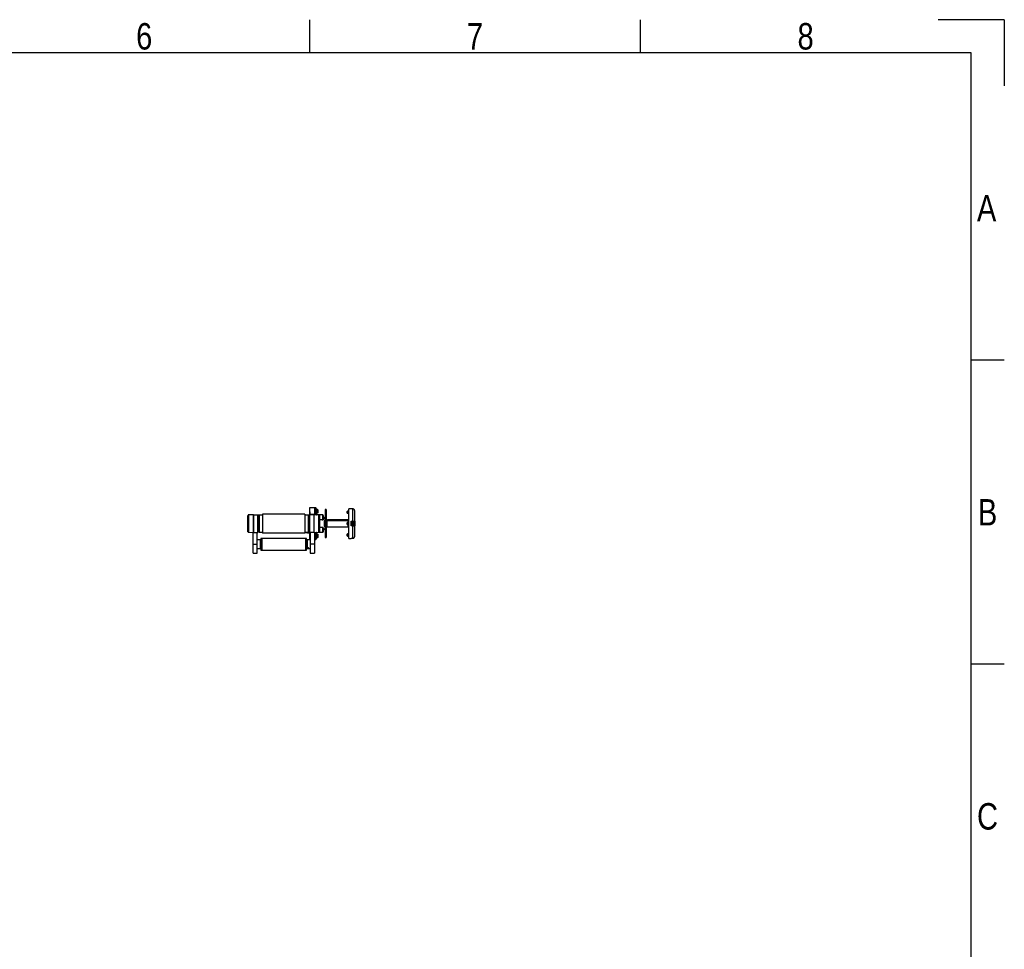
# Model space of a CAD drawing. Header units: millimetres. Extents: x 0 to 420, y 0 to 297.
# Tile 16 of 16: x 266 to 420, y 151 to 297. Entities that reach past the tile are written whole.
import ezdxf

# ---------------------------------------------------------------- set-up
doc = ezdxf.new("R2010")
doc.units = ezdxf.units.MM
doc.layers.add('CARTIGLIO', color=140, linetype='Continuous')
doc.styles.add('SLDTEXTSTYLE2', font='TXT', dxfattribs={"width": 0.821468})

msp = doc.modelspace()

# ---------------------------------------------------------------- linework, layer by layer
at = {"color": 7, "linetype": 'Continuous', "lineweight": 25}
for p, q in [((312.13329, 220.57811), (311.31045, 220.57811)), ((311.31045, 220.57811), (311.31045, 219.94951)), ((312.13329, 220.57811), (312.13329, 219.56826)), ((312.27214, 220.57569), (312.13356, 220.57811)), ((312.13356, 219.4747), (312.13356, 220.57811)), ((312.27214, 219.47349), (312.27214, 220.57569)), ((312.35299, 220.49342), (312.35299, 219.47763)), ((312.55815, 220.30909), (312.35299, 220.30909)), ((312.57241, 220.27626), (312.55815, 220.30909)), ((313.88896, 220.30383), (313.72439, 220.30383)), ((313.72439, 220.30383), (313.72439, 219.72735)), ((313.88896, 220.30383), (313.88896, 219.72735)), ((317.45461, 220.41354), (317.42719, 220.41354)), ((317.42719, 215.80562), (317.42719, 220.41354)), ((317.78423, 220.43785), (317.45461, 220.44073)), ((317.45461, 215.77843), (317.45461, 220.44073)), ((317.78423, 220.42021), (317.78423, 220.43785)), ((317.86508, 220.40749), (317.86524, 220.40819)), ((318.06094, 220.40548), (317.86535, 220.40776)), ((318.06066, 218.48346), (318.06066, 220.40519)), ((301.771, 219.47315), (301.7523, 219.47041)), ((302.50603, 219.48074), (301.77138, 219.47433)), ((301.77138, 219.47433), (301.77138, 219.47433)), ((302.50603, 219.48074), (302.50603, 216.73841)), ((302.53345, 219.45356), (302.50603, 219.45403)), ((302.53345, 216.73817), (302.53345, 219.48098)), ((302.53345, 219.48098), (303.19173, 219.48098)), ((303.19173, 216.73817), (303.19173, 219.48098)), ((303.30144, 218.85014), (303.19173, 218.85014)), ((303.24658, 219.3987), (303.24658, 219.48098)), ((303.24658, 219.48098), (303.52087, 219.48098)), ((303.33859, 219.3987), (303.24658, 219.3987)), ((303.24658, 219.34384), (303.30492, 219.34384)), ((303.24658, 219.26156), (303.30144, 219.26156)), ((303.30144, 218.10958), (303.30144, 219.31642)), ((303.95972, 219.46139), (303.41115, 219.45356)), ((303.41115, 219.45356), (303.41115, 216.7656)), ((303.52087, 219.48098), (303.95972, 219.48098)), ((303.52087, 219.48098), (303.52087, 219.45512)), ((310.54246, 219.5907), (303.95972, 219.5907)), ((303.95972, 219.5907), (303.95972, 216.62846)), ((310.54246, 219.5907), (310.54246, 216.62846)), ((310.54246, 219.48098), (310.98131, 219.48098)), ((311.09102, 219.45356), (310.54246, 219.46139)), ((310.98131, 219.48098), (311.25559, 219.48098)), ((310.98131, 219.45512), (310.98131, 219.48098)), ((311.09102, 219.45356), (311.09102, 216.7656)), ((311.25559, 219.3987), (311.16359, 219.3987)), ((311.25559, 219.34384), (311.19725, 219.34384)), ((311.20074, 219.31642), (311.20074, 218.10958)), ((311.25559, 219.26156), (311.20074, 219.26156)), ((311.20074, 219.25983), (311.23818, 219.26081)), ((311.20074, 219.23241), (311.23842, 219.23339)), ((311.23842, 219.17916), (311.20074, 219.17817)), ((311.31045, 218.85014), (311.20074, 218.85014)), ((311.23842, 218.85014), (311.23842, 219.17916)), ((311.25559, 219.48098), (311.25559, 219.3987)), ((311.26656, 219.20598), (311.26656, 218.85014)), ((311.28851, 219.20598), (311.26656, 219.20598)), ((311.26957, 219.34313), (311.28254, 219.34336)), ((311.28254, 219.24013), (311.28254, 219.25448)), ((311.28851, 219.20598), (311.28851, 218.94284)), ((311.28851, 218.88909), (311.28851, 218.85014)), ((311.39273, 219.94951), (311.31045, 219.94951)), ((311.31045, 219.94951), (311.31045, 219.48098)), ((311.96872, 219.48098), (311.31045, 219.48098)), ((311.31045, 219.48098), (311.31045, 216.73817)), ((311.39273, 219.56826), (311.39273, 219.94951)), ((311.39273, 219.56826), (312.13329, 219.56826)), ((311.39273, 219.48098), (311.39273, 219.56826)), ((311.96872, 219.48098), (311.96872, 216.73817)), ((311.99615, 219.45403), (311.96872, 219.45356)), ((312.7308, 219.47433), (311.99615, 219.48074)), ((311.99615, 216.73841), (311.99615, 219.48074)), ((312.13356, 220.19411), (312.13329, 220.19411)), ((312.13329, 219.86498), (312.13356, 219.86498)), ((312.13329, 219.56826), (312.13329, 219.4747)), ((312.55815, 220.24342), (312.35299, 220.24342)), ((312.55815, 219.96387), (312.35299, 219.96387)), ((312.55815, 219.75), (312.35299, 219.75)), ((312.55815, 220.24342), (312.57241, 220.27626)), ((312.57241, 219.85694), (312.55815, 219.96387)), ((312.55815, 219.75), (312.57241, 219.85694)), ((312.57241, 219.78283), (312.55815, 219.75)), ((312.57241, 220.27626), (312.57241, 220.10365)), ((312.57241, 220.10365), (312.57241, 219.85694)), ((312.57241, 219.85694), (312.57241, 219.77652)), ((313.36926, 219.45941), (312.75484, 219.47014)), ((313.69272, 219.09331), (313.31794, 218.71439)), ((313.36926, 218.76628), (313.36926, 219.45941)), ((313.76227, 219.09331), (313.38749, 218.71439)), ((313.45011, 219.37714), (313.45011, 218.84802)), ((313.69272, 219.09331), (313.76227, 219.09331)), ((313.72439, 219.72735), (313.88896, 219.72735)), ((313.72439, 219.72735), (313.72439, 219.12534)), ((313.72439, 219.12534), (313.88896, 219.12534)), ((313.76227, 219.09331), (313.76227, 218.57586)), ((313.88896, 219.72735), (313.88896, 219.12534)), ((313.88896, 219.12534), (313.88896, 218.57586)), ((317.21325, 220.05697), (317.18033, 220.02406)), ((317.18033, 219.76075), (317.18033, 220.02406)), ((317.18033, 219.76075), (317.21325, 219.72784)), ((317.42719, 220.05697), (317.21325, 220.05697)), ((317.21325, 220.05697), (317.21325, 219.72784)), ((317.21325, 219.72784), (317.42719, 219.72784)), ((318.35974, 218.47891), (318.35974, 220.09976)), ((301.6633, 218.10958), (301.65575, 218.10958)), ((303.19173, 217.36902), (303.30144, 217.36902)), ((303.30144, 216.90274), (303.30144, 218.10958)), ((311.20074, 218.10958), (311.20074, 216.90274)), ((311.20074, 217.36902), (311.31045, 217.36902)), ((311.23842, 217.04), (311.23842, 217.36902)), ((311.26656, 217.36902), (311.26656, 217.01318)), ((311.28851, 217.36902), (311.28851, 217.33007)), ((311.28851, 217.27632), (311.28851, 217.01318)), ((312.83888, 218.10958), (312.84642, 218.10958)), ((313.32031, 218.68557), (312.84642, 218.68557)), ((312.84642, 217.53359), (313.32031, 217.53359)), ((313.31794, 218.71439), (313.38749, 218.71439)), ((313.38749, 217.50476), (313.31794, 217.50476)), ((313.31794, 217.50476), (313.69272, 217.12584)), ((313.36926, 216.75974), (313.36926, 217.45288)), ((313.38749, 217.50476), (313.76227, 217.12584)), ((313.45011, 217.37113), (313.45011, 216.84201)), ((313.58011, 218.46614), (313.58011, 217.75301)), ((313.76227, 218.57586), (313.67955, 218.57586)), ((313.67955, 217.6433), (313.76227, 217.6433)), ((313.72439, 218.57586), (313.72439, 218.521)), ((313.72439, 218.521), (313.88896, 218.521)), ((313.72439, 218.46614), (313.72439, 218.521)), ((313.88896, 218.46614), (313.72439, 218.46614)), ((313.72439, 218.46614), (313.72439, 217.75301)), ((313.72439, 217.75301), (313.88896, 217.75301)), ((313.72439, 217.69816), (313.72439, 217.75301)), ((313.88896, 217.69816), (313.72439, 217.69816)), ((313.72439, 217.69816), (313.72439, 217.6433)), ((313.88896, 218.57586), (313.76227, 218.57586)), ((313.76227, 217.6433), (313.76227, 217.12584)), ((313.76227, 217.6433), (313.88896, 217.6433)), ((313.98195, 218.60328), (313.88896, 218.60328)), ((313.88896, 218.521), (313.88896, 218.57586)), ((313.88896, 218.521), (313.88896, 218.46614)), ((313.88896, 218.46614), (313.88896, 217.75301)), ((313.88896, 217.75301), (313.88896, 217.69816)), ((313.88896, 217.6433), (313.88896, 217.69816)), ((313.88896, 217.6433), (313.88896, 217.09382)), ((313.88896, 217.61587), (313.98195, 217.61587)), ((313.98195, 217.61587), (313.98195, 218.60328)), ((314.05326, 218.57586), (313.98195, 218.57586)), ((313.98195, 217.6433), (314.05326, 217.6433)), ((314.10812, 218.60328), (314.05326, 218.60328)), ((314.05326, 217.61587), (314.05326, 218.60328)), ((314.05326, 217.61587), (317.34463, 217.61587)), ((314.10812, 218.74043), (314.10812, 218.60328)), ((314.10812, 218.74043), (314.27268, 218.74043)), ((314.27268, 218.74043), (317.23492, 218.74043)), ((314.27268, 218.74043), (314.27268, 218.57505)), ((314.27268, 218.57505), (317.23492, 218.57505)), ((317.21325, 218.27415), (317.18033, 218.24123)), ((317.18033, 217.97792), (317.18033, 218.24123)), ((317.18033, 217.97792), (317.21325, 217.94501)), ((317.42719, 218.27415), (317.21325, 218.27415)), ((317.21325, 218.27415), (317.21325, 217.94501)), ((317.21325, 217.94501), (317.42719, 217.94501)), ((317.23492, 218.74043), (317.39949, 218.74043)), ((317.23492, 218.74043), (317.23492, 218.57505)), ((317.34463, 218.27415), (317.34463, 218.5878)), ((317.34463, 217.61587), (317.34463, 217.94501)), ((317.34463, 217.61587), (317.42719, 217.61876)), ((317.39949, 218.60137), (317.39949, 218.74043)), ((317.42719, 218.6004), (317.39949, 218.60137)), ((317.78423, 217.82346), (317.78423, 218.39569)), ((317.83861, 218.38895), (317.83861, 217.83021)), ((318.13483, 218.38387), (317.83861, 218.38387)), ((317.83861, 217.83529), (318.13483, 217.83529)), ((318.06114, 218.41979), (317.86556, 218.41638)), ((317.86556, 218.41638), (317.86556, 218.38387)), ((317.86556, 217.83529), (317.86556, 217.80278)), ((317.86556, 217.80278), (318.06114, 217.79937)), ((318.06066, 215.81396), (318.06066, 217.7357)), ((318.13483, 217.83529), (318.13483, 218.38387)), ((318.16774, 218.35095), (318.16774, 217.86821)), ((318.30584, 217.7951), (318.30584, 218.42406)), ((318.35974, 218.47891), (318.35974, 217.74025)), ((318.35974, 216.11939), (318.35974, 217.74025)), ((301.77138, 216.74482), (302.50603, 216.73841)), ((302.45117, 214.87306), (302.45117, 216.73889)), ((302.50603, 216.76512), (302.53345, 216.7656)), ((302.53345, 216.73817), (303.19173, 216.73817)), ((303.10944, 214.87306), (303.10944, 216.73817)), ((303.30144, 216.9576), (303.24658, 216.9576)), ((303.30492, 216.87531), (303.24658, 216.87531)), ((303.41115, 216.7656), (303.95972, 216.75776)), ((303.82257, 215.77819), (303.65801, 215.77819)), ((303.65801, 215.77819), (303.65801, 213.96793)), ((310.6796, 215.79739), (303.82257, 215.79739)), ((303.82257, 215.79739), (303.82257, 213.94873)), ((310.54246, 216.62846), (303.95972, 216.62846)), ((310.54246, 216.75776), (311.09102, 216.7656)), ((310.54246, 216.74697), (310.9534, 216.75414)), ((310.9534, 216.73237), (310.54246, 216.7252)), ((310.54246, 216.69424), (310.9534, 216.68707)), ((311.28254, 216.63966), (310.54246, 216.65258)), ((310.6796, 215.79739), (310.6796, 213.94873)), ((310.84417, 215.77819), (310.6796, 215.77819)), ((310.84417, 214.52635), (310.84417, 215.77819)), ((310.9534, 216.68707), (310.9534, 216.73237)), ((310.98131, 216.72672), (310.98131, 216.71407)), ((310.98131, 216.71407), (310.98131, 216.67628)), ((311.28398, 216.75023), (311.00778, 216.69259)), ((311.00778, 216.69259), (311.00778, 216.68309)), ((311.19697, 216.87423), (311.20216, 216.87531)), ((311.19725, 216.87531), (311.25559, 216.87531)), ((311.20074, 217.04099), (311.23842, 217.04)), ((311.23842, 216.98576), (311.20074, 216.98675)), ((311.23818, 216.95834), (311.20074, 216.95932)), ((311.20074, 216.9576), (311.25559, 216.9576)), ((311.26656, 217.01318), (311.28851, 217.01318)), ((311.28254, 216.96467), (311.28254, 216.97903)), ((311.28254, 216.64111), (311.28398, 216.64112)), ((311.28398, 216.64112), (311.28398, 216.75023)), ((311.96872, 216.73817), (311.31045, 216.73817)), ((311.31045, 216.73817), (311.31045, 216.26964)), ((311.31045, 216.26964), (311.31045, 215.64105)), ((311.31045, 216.26964), (311.39273, 216.26964)), ((311.39273, 216.73817), (311.39273, 214.87306)), ((311.96872, 216.7656), (311.99615, 216.76512)), ((311.99615, 216.73841), (312.73079, 216.74482)), ((312.05101, 216.73889), (312.05101, 214.87306)), ((312.13329, 216.6509), (312.05101, 216.6509)), ((312.13329, 216.74446), (312.13329, 216.6509)), ((312.13329, 216.6509), (312.13329, 215.64105)), ((312.13356, 216.35418), (312.13329, 216.35418)), ((312.13329, 216.02504), (312.13356, 216.02504)), ((312.13356, 215.64105), (312.13356, 216.74446)), ((312.27214, 215.64347), (312.27214, 216.74567)), ((312.35299, 216.74153), (312.35299, 215.72574)), ((312.55815, 216.48095), (312.35299, 216.48095)), ((312.55815, 216.31423), (312.35299, 216.31423)), ((312.55815, 216.0229), (312.35299, 216.0229)), ((312.55815, 215.89827), (312.35299, 215.89827)), ((312.35304, 216.66407), (312.38041, 216.66455)), ((312.38041, 216.68049), (312.35528, 216.68046)), ((312.38041, 216.68049), (312.38041, 216.72959)), ((312.38041, 216.66455), (312.38041, 216.68049)), ((312.38041, 216.48095), (312.38041, 216.66455)), ((312.57241, 216.39759), (312.55815, 216.48095)), ((312.55815, 216.48095), (312.56076, 216.46955)), ((312.55815, 216.31423), (312.57241, 216.39759)), ((312.57241, 215.96058), (312.55815, 216.0229)), ((312.55815, 215.89827), (312.57241, 215.96058)), ((312.57241, 216.44279), (312.56245, 216.47016)), ((312.56245, 215.90906), (312.57241, 215.93643)), ((312.57241, 216.44279), (312.57241, 216.39759)), ((312.57241, 216.39759), (312.57241, 216.16857)), ((312.57241, 216.16857), (312.57241, 215.96058)), ((312.57241, 215.96058), (312.57241, 215.93643)), ((312.75112, 216.74895), (313.36926, 216.75974)), ((313.69272, 217.12584), (313.76227, 217.12584)), ((313.72439, 217.09382), (313.88896, 217.09382)), ((313.72439, 217.09382), (313.72439, 216.49181)), ((313.72439, 216.49181), (313.88896, 216.49181)), ((313.72439, 216.49181), (313.72439, 215.91533)), ((313.72439, 215.91533), (313.88896, 215.91533)), ((313.88896, 217.09382), (313.88896, 216.49181)), ((313.88896, 216.49181), (313.88896, 215.91533)), ((317.21325, 216.49132), (317.18033, 216.45841)), ((317.18033, 216.1951), (317.18033, 216.45841)), ((317.18033, 216.1951), (317.21325, 216.16218)), ((317.42719, 216.49132), (317.21325, 216.49132)), ((317.21325, 216.49132), (317.21325, 216.16218)), ((317.21325, 216.16218), (317.42719, 216.16218)), ((317.42719, 215.80562), (317.45461, 215.80562)), ((317.45461, 215.77843), (317.78423, 215.78131)), ((317.78423, 215.78131), (317.78423, 215.79895)), ((317.86525, 215.81098), (317.86508, 215.81167)), ((317.86535, 215.8114), (318.06072, 215.81367)), ((318.06083, 215.81367), (318.06094, 215.81367)), ((302.45117, 214.87306), (303.10944, 214.87306)), ((302.45117, 213.50166), (302.45117, 214.87306)), ((303.60315, 215.55876), (303.10944, 215.55876)), ((303.10944, 213.50166), (303.10944, 214.87306)), ((303.10944, 214.18736), (303.60315, 214.18736)), ((303.65801, 215.50391), (303.60315, 215.55876)), ((303.60315, 214.59115), (303.60315, 215.55876)), ((303.60315, 214.18736), (303.60315, 214.59115)), ((303.60315, 214.18736), (303.65801, 214.24221)), ((310.89903, 215.55876), (310.84417, 215.50391)), ((310.84417, 213.96793), (310.84417, 214.52635)), ((310.84417, 214.24221), (310.89903, 214.18736)), ((311.39273, 215.55876), (310.89903, 215.55876)), ((310.89903, 215.55876), (310.89903, 214.18736)), ((310.89903, 214.18736), (311.39273, 214.18736)), ((311.31045, 215.64105), (311.39273, 215.64105)), ((312.05101, 214.87306), (311.39273, 214.87306)), ((311.39273, 214.87306), (311.39273, 213.50166)), ((312.05101, 215.64105), (312.13329, 215.64105)), ((312.05101, 214.87306), (312.05101, 213.50166)), ((312.13356, 215.64105), (312.27214, 215.64347)), ((302.45117, 213.50166), (303.10944, 213.50166)), ((303.65801, 213.96793), (303.82257, 213.96793)), ((303.82257, 213.94873), (310.6796, 213.94873)), ((310.6796, 213.96793), (310.84417, 213.96793)), ((311.39273, 213.50166), (312.05101, 213.50166))]:
    msp.add_line(p, q, dxfattribs=at)
at = {"color": 7, "linetype": 'Continuous', "lineweight": 25, "flags": 128}
for points in [[(318.06066, 220.40519), (317.95098, 220.40648), (317.86508, 220.40749)], [(317.86524, 220.40819), (317.86529, 220.4081), (317.86535, 220.40776)], [(318.06066, 220.40519), (318.06088, 220.40582), (318.06094, 220.40548)], [(301.77144, 218.10961), (301.7516, 218.10961), (301.73244, 218.1096), (301.71461, 218.1096), (301.69868, 218.10959), (301.68519, 218.10959), (301.67458, 218.10958), (301.6672, 218.10958), (301.6633, 218.10958)], [(312.73074, 218.10954), (312.75058, 218.10955), (312.76973, 218.10956), (312.78757, 218.10956), (312.80349, 218.10957), (312.81698, 218.10957), (312.82759, 218.10957), (312.83497, 218.10958), (312.83888, 218.10958)], [(317.86508, 218.47995), (317.97477, 218.48192), (318.06066, 218.48346)], [(318.06066, 217.7357), (317.95098, 217.73767), (317.86508, 217.7392)], [(317.86508, 215.81167), (317.97477, 215.81295), (318.06066, 215.81396)], [(317.86535, 215.81139), (317.86529, 215.81106), (317.86525, 215.81098)], [(318.06094, 215.81367), (318.06088, 215.81334), (318.06066, 215.81396)]]:
    msp.add_lwpolyline(points, dxfattribs=at)
at = {"color": 7, "linetype": 'Continuous', "lineweight": 25}
for centre, radius, start, end in [((312.2707, 220.49342), 0.08228, 0, 89), ((317.78375, 220.383), 0.05486, 30.2284648, 89.5), ((317.78376, 220.36503), 0.05518, 62.0869882, 89.5159998), ((303.24658, 219.2067), 0.13714, 90, 113.5781785), ((303.24658, 219.2067), 0.05486, 90, 180), ((303.15059, 218.91596), 0.06857, 306.8698976, 53.1301024), ((303.41115, 219.31642), 0.10971, 90, 180), ((311.09102, 219.31642), 0.10971, 0, 90), ((311.28789, 219.20627), 0.05642, 151.2708303, 208.7291697), ((311.23961, 219.20598), 0.05486, 38.5055739, 91.5), ((310.84534, 219.24367), 0.39321, 358.5019314, 2.4981448), ((311.23914, 219.20598), 0.02743, 0, 91.5), ((311.23941, 219.20629), 0.02715, 267.8972649, 359.3383628), ((311.25559, 219.2067), 0.13714, 66.4218215, 90), ((311.25559, 219.2067), 0.05486, 0, 90), ((310.87685, 219.73879), 0.64285, 306.6522626, 309.1305897), ((311.29877, 219.34116), 0.01637, 172.2809962, 179.8533417), ((311.28302, 219.31593), 0.02743, 46.307151, 91), ((311.35159, 218.91596), 0.06857, 126.8698976, 233.1301024), ((312.43527, 219.55801), 0.08228, 180, 259.7626944), ((313.36783, 219.37714), 0.08228, 0, 89), ((303.15059, 217.30319), 0.06857, 306.8698976, 53.1301024), ((311.35159, 217.30319), 0.06857, 126.8698976, 233.1301024), ((313.24997, 218.78012), 0.09455, 270.4823711, 315.9640556), ((313.24997, 217.43904), 0.09455, 44.0359444, 89.5176289), ((313.31952, 218.78012), 0.09455, 270.4823711, 315.9640556), ((313.31952, 217.43904), 0.09455, 44.0359444, 89.5176289), ((313.68495, 218.47104), 0.10495, 92.9521409, 182.6753367), ((313.68495, 217.74811), 0.10495, 177.3246633, 267.0478591), ((317.79753, 218.28032), 0.11613, 69.2881322, 96.5787481), ((317.79753, 217.93883), 0.11613, 263.4212519, 290.7118678), ((316.43564, 218.4374), 1.43008, 359.1576397, 1.7051051), ((316.43564, 217.78176), 1.43008, 358.2948949, 0.8423603), ((316.63254, 218.44088), 1.42876, 359.154074, 1.7074644), ((316.63254, 217.77827), 1.42876, 358.2925356, 0.845926), ((318.13483, 218.35095), 0.03291, 0, 90), ((318.13483, 217.86821), 0.03291, 270, 0), ((318.30489, 218.47891), 0.05486, 271, 0), ((318.30489, 217.74025), 0.05486, 0, 89), ((301.7722, 216.85997), 0.10957, 186.1794857, 269.5856977), ((303.24658, 217.01245), 0.05486, 180, 270), ((303.24658, 217.01245), 0.13714, 246.4218215, 270), ((303.41115, 216.90274), 0.10971, 180, 270), ((310.9778, 216.74326), 0.02672, 155.9536604, 204.0463396), ((310.85662, 216.76089), 0.09702, 356.0096211, 1.6206341), ((310.95388, 216.72672), 0.02743, 25.9293413, 91), ((310.95408, 216.71429), 0.02723, 268.5752826, 359.5478709), ((310.85266, 216.79608), 0.1174, 338.4516111, 344.0430023), ((310.95388, 216.72672), 0.02743, 0, 25.9293413), ((311.00179, 216.69091), 0.04125, 81.0825243, 119.7618917), ((311.00177, 216.66109), 0.03207, 79.2010739, 129.6466362), ((311.00177, 216.65159), 0.03207, 79.2010739, 129.6466362), ((311.09102, 216.90274), 0.10971, 270, 0), ((311.28789, 217.01288), 0.05642, 151.2708303, 208.7291697), ((310.84534, 216.97548), 0.39321, 357.5018552, 1.4980686), ((311.23961, 217.01318), 0.05486, 268.5, 321.4944261), ((311.23941, 217.01287), 0.02715, 0.6616372, 92.1027351), ((311.23914, 217.01318), 0.02743, 268.5, 0), ((311.25559, 217.01245), 0.05486, 270, 0), ((311.25559, 217.01245), 0.13714, 270, 293.5781785), ((310.87685, 216.48036), 0.64285, 50.8694103, 53.3477374), ((311.28302, 216.66708), 0.02743, 269, 0), ((311.28999, 216.78173), 0.03207, 259.2010739, 309.6466362), ((312.2707, 215.72574), 0.08228, 271, 0), ((312.43527, 216.66114), 0.08228, 100.2373056, 180), ((313.36783, 216.84201), 0.08228, 271, 0), ((317.78375, 215.83616), 0.05486, 270.5, 329.6562563), ((317.78376, 215.85413), 0.05518, 270.4839293, 298.0175912)]:
    msp.add_arc(centre, radius, start, end, dxfattribs=at)
for centre, major_axis, ratio, start_param, end_param in [((310.95388, 219.38863), (0.00048, 2.74322), 0.000015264, 2.967086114, 3.096567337), ((330.12232, 219.05404), (67.33343, -0.49457), 0.039461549, 4.424632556, 4.429094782), ((311.00874, 216.83295), (0.0056, 0.56155), 0.000815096, 4.459764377, 4.531020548), ((311.28302, 219.38288), (0.00048, 2.74322), 0.000015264, 3.109072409, 3.14159239), ((311.28302, 216.89019), (-0.0056, 0.55921), 0.000821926, 1.592558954, 1.823762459)]:
    msp.add_ellipse(centre, major_axis=major_axis, ratio=ratio, start_param=start_param, end_param=end_param, dxfattribs=at)
for points, knots in [([(317.86508, 220.40749), (317.85591, 220.40775), (317.83752, 220.40826), (317.81327, 220.41081), (317.79502, 220.41417), (317.78555, 220.4175), (317.7846, 220.41945), (317.78423, 220.42021)], [0, 0, 0, 0, 0.211904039, 0.424864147, 0.641044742, 0.861182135, 1, 1, 1, 1]), ([(317.85009, 220.40878), (317.84623, 220.40892), (317.83522, 220.40934), (317.82119, 220.41097), (317.81133, 220.41256), (317.80753, 220.41358), (317.80787, 220.41346), (317.80795, 220.41344)], [0, 0, 0, 0, 0.176938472, 0.504638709, 0.770796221, 0.947932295, 1, 1, 1, 1]), ([(317.86523, 220.40824), (317.86416, 220.40823), (317.85897, 220.40821), (317.85402, 220.40853), (317.85009, 220.40878)], [0, 0, 0, 0, 0.205892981, 1, 1, 1, 1]), ([(318.35974, 220.09976), (318.35632, 220.13449), (318.34948, 220.204), (318.29605, 220.29644), (318.2177, 220.36546), (318.13402, 220.40003), (318.08034, 220.40381), (318.06066, 220.40519)], [0, 0, 0, 0, 0.219828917, 0.439994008, 0.658849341, 0.874966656, 1, 1, 1, 1]), ([(301.66341, 219.37747), (301.6618, 219.36141), (301.65859, 219.32932), (301.6567, 219.29714), (301.65575, 219.28107)], [0, 0, 0, 0, 0.50056851, 1, 1, 1, 1]), ([(301.65575, 219.27475), (301.65575, 219.27579), (301.65575, 219.27876), (301.65575, 219.22889), (301.65575, 219.12887), (301.65575, 218.98428), (301.65575, 218.80095), (301.65575, 218.58816), (301.65575, 218.3543), (301.65575, 218.19109), (301.65575, 218.10958)], [0, 0, 0, 0, 0.071808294, 0.204663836, 0.336724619, 0.469478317, 0.602007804, 0.734369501, 0.867338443, 1, 1, 1, 1]), ([(301.7709, 219.47356), (301.75826, 219.47243), (301.73471, 219.47032), (301.70605, 219.45353), (301.68634, 219.4342), (301.67404, 219.4147), (301.66725, 219.3973), (301.66402, 219.38344), (301.66326, 219.37563), (301.66296, 219.37254)], [0, 0, 0, 0, 0.231610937, 0.431758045, 0.598167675, 0.738634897, 0.853772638, 0.942146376, 1, 1, 1, 1]), ([(301.6633, 218.10958), (301.6633, 218.18078), (301.66331, 218.32318), (301.66324, 218.53084), (301.6633, 218.72631), (301.66328, 218.90463), (301.66328, 219.05996), (301.66333, 219.18875), (301.66328, 219.28676), (301.66328, 219.34809), (301.6633, 219.3759), (301.66328, 219.37332), (301.66328, 219.37253)], [0, 0, 0, 0, 0.10740972, 0.21482222, 0.322235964, 0.429648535, 0.537074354, 0.644498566, 0.751923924, 0.859350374, 0.956629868, 1, 1, 1, 1]), ([(301.77142, 219.4705), (301.77142, 219.47137), (301.77143, 219.47425), (301.77142, 219.44433), (301.77139, 219.37862), (301.77148, 219.27336), (301.7714, 219.13453), (301.77142, 218.96785), (301.77146, 218.77521), (301.77139, 218.5655), (301.7714, 218.3409), (301.77143, 218.18744), (301.77144, 218.10961)], [0, 0, 0, 0, 0.042547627, 0.140942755, 0.24679549, 0.355717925, 0.461569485, 0.57049069, 0.676341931, 0.785262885, 0.891097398, 1, 1, 1, 1]), ([(311.28254, 219.24013), (311.28426, 219.23482), (311.28785, 219.22372), (311.28828, 219.21206), (311.28851, 219.20598)], [0, 0, 0, 0, 0.478525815, 1, 1, 1, 1]), ([(312.57241, 220.10365), (312.56993, 220.14803), (312.56732, 220.1949), (312.55862, 220.24098), (312.55815, 220.24342)], [0, 0, 0, 0, 0.9470257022, 1, 1, 1, 1]), ([(312.55815, 219.96387), (312.55991, 219.97339), (312.56843, 220.01954), (312.57065, 220.06643), (312.57241, 220.10365)], [0, 0, 0, 0, 0.206185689, 1, 1, 1, 1]), ([(312.73074, 218.10954), (312.73075, 218.18518), (312.73078, 218.33864), (312.73079, 218.56136), (312.73072, 218.77323), (312.73076, 218.96443), (312.73078, 219.13303), (312.7307, 219.27104), (312.73079, 219.37775), (312.73075, 219.4435), (312.73074, 219.474), (312.73076, 219.47119), (312.73076, 219.47029)], [0, 0, 0, 0, 0.105846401, 0.214762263, 0.320609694, 0.429526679, 0.53537443, 0.644291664, 0.750140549, 0.859059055, 0.955173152, 1, 1, 1, 1]), ([(312.83919, 219.37252), (312.83913, 219.37348), (312.83882, 219.37793), (312.83625, 219.39449), (312.82586, 219.42224), (312.79992, 219.45191), (312.76612, 219.47111), (312.74203, 219.47255), (312.73114, 219.47321)], [0, 0, 0, 0, 0.0184773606, 0.0858214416, 0.3054651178, 0.5583135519, 0.8002105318, 1, 1, 1, 1]), ([(312.84642, 219.28107), (312.84548, 219.29714), (312.84359, 219.32932), (312.84038, 219.36141), (312.83877, 219.37747)], [0, 0, 0, 0, 0.499373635, 1, 1, 1, 1]), ([(312.8389, 219.3725), (312.8389, 219.37335), (312.83888, 219.37601), (312.8389, 219.34813), (312.8389, 219.28675), (312.83885, 219.18875), (312.8389, 219.05996), (312.8389, 218.90463), (312.83888, 218.72631), (312.83894, 218.53084), (312.83887, 218.32318), (312.83887, 218.18078), (312.83888, 218.10958)], [0, 0, 0, 0, 0.045196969, 0.142290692, 0.249511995, 0.356732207, 0.463951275, 0.571171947, 0.678379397, 0.785588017, 0.892795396, 1, 1, 1, 1]), ([(312.84642, 219.27475), (312.84642, 219.27579), (312.84642, 219.27876), (312.84642, 219.2289), (312.84642, 219.12887), (312.84642, 218.98428), (312.84642, 218.80095), (312.84642, 218.58816), (312.84642, 218.3543), (312.84642, 218.19109), (312.84642, 218.10958)], [0, 0, 0, 0, 0.071828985, 0.204681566, 0.336739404, 0.469490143, 0.602016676, 0.734375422, 0.8673414, 1, 1, 1, 1]), ([(301.65575, 216.94441), (301.65575, 216.94336), (301.65575, 216.9404), (301.65575, 216.99026), (301.65575, 217.09029), (301.65575, 217.23488), (301.65575, 217.41821), (301.65575, 217.63099), (301.65575, 217.86486), (301.65575, 218.02807), (301.65575, 218.10958)], [0, 0, 0, 0, 0.071828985, 0.204681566, 0.336739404, 0.469490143, 0.602016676, 0.734375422, 0.8673414, 1, 1, 1, 1]), ([(301.66328, 216.84665), (301.66328, 216.84581), (301.6633, 216.84315), (301.66328, 216.87103), (301.66328, 216.93241), (301.66333, 217.03041), (301.66328, 217.1592), (301.66328, 217.31453), (301.6633, 217.49284), (301.66324, 217.68832), (301.66331, 217.89598), (301.6633, 218.03838), (301.6633, 218.10958)], [0, 0, 0, 0, 0.045196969, 0.142290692, 0.249511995, 0.356732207, 0.463951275, 0.571171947, 0.678379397, 0.785588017, 0.892795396, 1, 1, 1, 1]), ([(301.77144, 218.10961), (301.77143, 218.03398), (301.7714, 217.88052), (301.77139, 217.6578), (301.77145, 217.44592), (301.77142, 217.25473), (301.7714, 217.08612), (301.77148, 216.94811), (301.77139, 216.84141), (301.77142, 216.77566), (301.77143, 216.74516), (301.77142, 216.74797), (301.77142, 216.74886)], [0, 0, 0, 0, 0.105846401, 0.214762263, 0.320609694, 0.429526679, 0.53537443, 0.644291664, 0.750140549, 0.859059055, 0.955173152, 1, 1, 1, 1]), ([(312.73076, 216.74866), (312.73076, 216.74779), (312.73074, 216.74491), (312.73075, 216.77483), (312.73079, 216.84054), (312.7307, 216.94579), (312.73078, 217.08462), (312.73076, 217.25131), (312.73072, 217.44395), (312.73079, 217.65366), (312.73078, 217.87826), (312.73075, 218.03172), (312.73074, 218.10954)], [0, 0, 0, 0, 0.042547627, 0.140942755, 0.24679549, 0.355717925, 0.461569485, 0.57049069, 0.676341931, 0.785262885, 0.891097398, 1, 1, 1, 1]), ([(312.83888, 218.10958), (312.83887, 218.03838), (312.83887, 217.89598), (312.83894, 217.68832), (312.83888, 217.49284), (312.8389, 217.31453), (312.8389, 217.1592), (312.83885, 217.03041), (312.8389, 216.9324), (312.8389, 216.87106), (312.83888, 216.84326), (312.83889, 216.84583), (312.8389, 216.84663)], [0, 0, 0, 0, 0.10740972, 0.21482222, 0.322235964, 0.429648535, 0.537074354, 0.644498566, 0.751923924, 0.859350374, 0.956629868, 1, 1, 1, 1]), ([(312.84642, 216.94441), (312.84642, 216.94336), (312.84642, 216.9404), (312.84642, 216.99026), (312.84642, 217.09029), (312.84642, 217.23488), (312.84642, 217.41821), (312.84642, 217.63099), (312.84642, 217.86486), (312.84642, 218.02807), (312.84642, 218.10958)], [0, 0, 0, 0, 0.071808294, 0.204663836, 0.336724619, 0.469478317, 0.602007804, 0.734369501, 0.867338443, 1, 1, 1, 1]), ([(314.10992, 218.60269), (314.10938, 218.60287), (314.10693, 218.60367), (314.12014, 218.59927), (314.14841, 218.59094), (314.1921, 218.58116), (314.23642, 218.57567), (314.264, 218.5752), (314.27268, 218.57505)], [0, 0, 0, 0, 0.0570991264, 0.2600896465, 0.4658301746, 0.6812547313, 0.8996209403, 1, 1, 1, 1]), ([(317.23492, 218.57505), (317.25282, 218.57567), (317.2886, 218.57691), (317.32451, 218.58332), (317.34126, 218.58705), (317.34463, 218.5878)], [0, 0, 0, 0, 0.444453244, 0.888288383, 1, 1, 1, 1]), ([(317.34463, 218.5878), (317.35702, 218.59051), (317.38179, 218.59592), (317.39895, 218.60123), (317.39765, 218.60083), (317.39723, 218.6007)], [0, 0, 0, 0, 0.402744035, 0.805852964, 1, 1, 1, 1]), ([(317.78423, 218.39569), (317.78515, 218.40524), (317.78699, 218.42428), (317.80133, 218.44965), (317.82248, 218.46875), (317.84519, 218.47841), (317.85979, 218.47954), (317.86508, 218.47995)], [0, 0, 0, 0, 0.2219122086, 0.4427502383, 0.6617521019, 0.8773893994, 1, 1, 1, 1]), ([(317.86508, 217.7392), (317.85591, 217.74029), (317.83752, 217.74247), (317.81327, 217.75726), (317.79502, 217.77871), (317.78555, 217.80212), (317.7846, 217.81751), (317.78423, 217.82346)], [0, 0, 0, 0, 0.211904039, 0.424864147, 0.641044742, 0.861182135, 1, 1, 1, 1]), ([(317.86556, 218.41638), (317.86379, 218.41624), (317.85888, 218.41587), (317.85128, 218.41268), (317.84428, 218.40647), (317.83954, 218.39828), (317.83892, 218.39206), (317.83861, 218.38895)], [0, 0, 0, 0, 0.119476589, 0.332020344, 0.55185939, 0.775764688, 1, 1, 1, 1]), ([(317.83861, 217.83021), (317.83873, 217.82827), (317.83905, 217.82323), (317.8422, 217.81566), (317.84823, 217.80871), (317.85629, 217.80387), (317.86249, 217.80314), (317.86556, 217.80278)], [0, 0, 0, 0, 0.14001619, 0.363278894, 0.581476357, 0.793020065, 1, 1, 1, 1]), ([(318.06066, 218.48346), (318.09427, 218.48385), (318.16144, 218.48465), (318.25067, 218.48457), (318.31828, 218.48342), (318.35451, 218.4814), (318.35824, 218.47962), (318.35974, 218.47891)], [0, 0, 0, 0, 0.21287359, 0.425462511, 0.639206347, 0.855498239, 1, 1, 1, 1]), ([(318.35974, 217.74025), (318.35632, 217.73919), (318.34948, 217.73706), (318.29605, 217.73517), (318.2177, 217.73443), (318.13402, 217.73476), (318.08034, 217.73545), (318.06066, 217.7357)], [0, 0, 0, 0, 0.219828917, 0.439994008, 0.658849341, 0.874966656, 1, 1, 1, 1]), ([(318.30584, 218.42406), (318.30462, 218.42404), (318.30156, 218.42399), (318.27195, 218.42347), (318.21665, 218.4225), (318.14364, 218.42123), (318.08865, 218.42027), (318.06114, 218.41979)], [0, 0, 0, 0, 0.144881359, 0.361552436, 0.575339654, 0.787642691, 1, 1, 1, 1]), ([(318.06114, 217.79937), (318.07724, 217.79909), (318.12119, 217.79832), (318.18968, 217.79712), (318.25378, 217.796), (318.29746, 217.79524), (318.30305, 217.79514), (318.30584, 217.7951)], [0, 0, 0, 0, 0.124712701, 0.340426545, 0.559188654, 0.779623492, 1, 1, 1, 1]), ([(301.65575, 216.93809), (301.6567, 216.92202), (301.65859, 216.88984), (301.6618, 216.85775), (301.66341, 216.84169)], [0, 0, 0, 0, 0.499373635, 1, 1, 1, 1]), ([(301.66299, 216.84663), (301.66305, 216.84567), (301.66336, 216.84123), (301.66593, 216.82467), (301.67632, 216.79691), (301.70226, 216.76725), (301.73606, 216.74804), (301.76015, 216.7466), (301.77104, 216.74595)], [0, 0, 0, 0, 0.018477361, 0.085821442, 0.305465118, 0.558313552, 0.800210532, 1, 1, 1, 1]), ([(310.97855, 216.73871), (310.97815, 216.73923), (310.97736, 216.74026), (310.9745, 216.7387), (310.9689, 216.73598), (310.9651, 216.73451), (310.96102, 216.73342), (310.95765, 216.73284), (310.95521, 216.73257), (310.95395, 216.73244), (310.95347, 216.73238), (310.9534, 216.73237)], [0, 0, 0, 0, 0.323343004, 0.649972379, 0.736231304, 0.822972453, 0.888005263, 0.938171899, 0.972672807, 0.996338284, 1, 1, 1, 1]), ([(310.9534, 216.64818), (310.95527, 216.64826), (310.96023, 216.64847), (310.96814, 216.6516), (310.97546, 216.65798), (310.98039, 216.66664), (310.981, 216.67304), (310.98131, 216.67628)], [0, 0, 0, 0, 0.119848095, 0.318314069, 0.532865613, 0.763021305, 1, 1, 1, 1]), ([(310.99427, 216.64657), (310.98966, 216.64667), (310.97866, 216.64692), (310.96484, 216.64749), (310.95673, 216.64796), (310.95346, 216.64818), (310.9534, 216.64818)], [0, 0, 0, 0, 0.291983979, 0.695914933, 0.9948299, 1, 1, 1, 1]), ([(310.97545, 216.76395), (310.97527, 216.76368), (310.97353, 216.76098), (310.97136, 216.75649), (310.9695, 216.7515), (310.96952, 216.74949), (310.96995, 216.74896), (310.97004, 216.74888), (310.97006, 216.74887)], [0, 0, 0, 0, 0.032911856, 0.329790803, 0.626988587, 0.929460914, 0.986743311, 1, 1, 1, 1]), ([(311.00778, 216.68309), (311.00722, 216.67659), (311.00605, 216.6633), (310.99826, 216.65223), (310.99427, 216.64657)], [0, 0, 0, 0, 0.48856925, 1, 1, 1, 1]), ([(310.99647, 216.76425), (310.99988, 216.75934), (311.00674, 216.74948), (311.0077, 216.73761), (311.00818, 216.73166)], [0, 0, 0, 0, 0.498148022, 1, 1, 1, 1]), ([(311.28851, 217.01318), (311.28828, 217.00708), (311.28785, 216.99542), (311.28426, 216.98432), (311.28254, 216.97903)], [0, 0, 0, 0, 0.522813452, 1, 1, 1, 1]), ([(311.28398, 216.64112), (311.28664, 216.64144), (311.29194, 216.64207), (311.29895, 216.64568), (311.30486, 216.65102), (311.30928, 216.65853), (311.31044, 216.66456), (311.31045, 216.66786), (311.31045, 216.66793)], [0, 0, 0, 0, 0.167942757, 0.335302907, 0.516448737, 0.733395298, 0.994737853, 1, 1, 1, 1]), ([(312.57241, 216.16857), (312.56993, 216.21482), (312.56732, 216.26367), (312.55862, 216.31169), (312.55815, 216.31423)], [0, 0, 0, 0, 0.947025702, 1, 1, 1, 1]), ([(312.55815, 216.0229), (312.55991, 216.03281), (312.56843, 216.08091), (312.57065, 216.12977), (312.57241, 216.16857)], [0, 0, 0, 0, 0.2061856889, 1, 1, 1, 1]), ([(312.73128, 216.74559), (312.74392, 216.74673), (312.76747, 216.74884), (312.79613, 216.76563), (312.81584, 216.78496), (312.82814, 216.80445), (312.83493, 216.82185), (312.83816, 216.83572), (312.83891, 216.84353), (312.83921, 216.84662)], [0, 0, 0, 0, 0.231610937, 0.431758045, 0.598167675, 0.738634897, 0.853772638, 0.942146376, 1, 1, 1, 1]), ([(312.83877, 216.84169), (312.84038, 216.85775), (312.84359, 216.88984), (312.84548, 216.92202), (312.84642, 216.93809)], [0, 0, 0, 0, 0.50056851, 1, 1, 1, 1]), ([(317.78423, 215.79895), (317.78515, 215.80018), (317.78699, 215.80262), (317.80133, 215.80639), (317.82248, 215.8095), (317.84519, 215.81124), (317.85979, 215.81155), (317.86508, 215.81167)], [0, 0, 0, 0, 0.221912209, 0.442750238, 0.661752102, 0.877389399, 1, 1, 1, 1]), ([(317.80772, 215.80564), (317.80782, 215.80567), (317.80808, 215.80575), (317.81215, 215.80672), (317.82124, 215.80817), (317.83361, 215.80964), (317.84362, 215.81009), (317.84735, 215.81026)], [0, 0, 0, 0, 0.10169302, 0.271006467, 0.515356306, 0.81957296, 1, 1, 1, 1]), ([(317.84735, 215.81026), (317.85094, 215.81051), (317.85671, 215.81092), (317.8629, 215.81086), (317.86524, 215.81084)], [0, 0, 0, 0, 0.621583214, 1, 1, 1, 1]), ([(318.06066, 215.81396), (318.09427, 215.81765), (318.16144, 215.82502), (318.25067, 215.87754), (318.31828, 215.95434), (318.35451, 216.03981), (318.35824, 216.09664), (318.35974, 216.11939)], [0, 0, 0, 0, 0.21287359, 0.425462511, 0.639206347, 0.855498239, 1, 1, 1, 1]), ([(310.97583, 214.24799), (310.97708, 214.25347), (310.97959, 214.26443), (310.99914, 214.28128), (311.02807, 214.2952), (311.06447, 214.30375), (311.1037, 214.30508), (311.14128, 214.29904), (311.1733, 214.28691), (311.19635, 214.27083), (311.20758, 214.25358), (311.20567, 214.23777), (311.19111, 214.22505), (311.16545, 214.21603), (311.13126, 214.21074), (311.09251, 214.20896), (311.05386, 214.21049), (311.01939, 214.2154), (310.9929, 214.22409), (310.97807, 214.23539), (310.97649, 214.24429), (310.97583, 214.24799)], [0, 0, 0, 0, 0.0531768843, 0.106336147, 0.159954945, 0.2139030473, 0.267342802, 0.3202275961, 0.3733763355, 0.4271922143, 0.4810471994, 0.5342588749, 0.5871495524, 0.6405184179, 0.6944447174, 0.7481370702, 0.8011509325, 0.8541076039, 0.9077079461, 0.9616581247, 1, 1, 1, 1])]:
    msp.add_open_spline(points, degree=3, knots=knots, dxfattribs=at)
for points in [[(313.69272, 219.09331), (313.69724, 219.09598), (313.70629, 219.10132), (313.71635, 219.10933), (313.72311, 219.11733), (313.72397, 219.12267), (313.72439, 219.12534)], [(313.76227, 219.09331), (313.78036, 219.09598), (313.81655, 219.10132), (313.85679, 219.10933), (313.88385, 219.11733), (313.88726, 219.12267), (313.88896, 219.12534)], [(313.72439, 217.09382), (313.72397, 217.09649), (313.72311, 217.10183), (313.71635, 217.10983), (313.70629, 217.11784), (313.69724, 217.12317), (313.69272, 217.12584)], [(313.88896, 217.09382), (313.88726, 217.09649), (313.88385, 217.10183), (313.85679, 217.10983), (313.81655, 217.11784), (313.78036, 217.12317), (313.76227, 217.12584)]]:
    msp.add_open_spline(points, degree=3, dxfattribs=at)
at = {"layer": 'CARTIGLIO', "linetype": 'Continuous'}
for p, q in [((311.34308, 291.82257), (311.34308, 296.99679)), ((363.08524, 291.82257), (363.08524, 296.99679)), ((420.00161, 296.99679), (409.65318, 296.99679)), ((420.00161, 296.99679), (420.00161, 286.64835)), ((414.8274, 291.82257), (5.18012, 291.82257)), ((414.8274, 5.171), (414.8274, 291.82257)), ((420.00161, 243.70236), (414.8274, 243.70236)), ((420.00161, 196.09957), (414.8274, 196.09957))]:
    msp.add_line(p, q, dxfattribs=at)

# ---------------------------------------------------------------- texts
at = {"layer": 'CARTIGLIO', "char_height": 4.13937, "attachment_point": 2, "style": 'SLDTEXTSTYLE2'}
for s, insert in [('6', (285.42834, 296.46286)), ('7', (337.1705, 296.46286)), ('8', (388.91266, 296.46286)), ('A', (417.23535, 269.55693)), ('B', (417.38132, 221.95415)), ('C', (417.37109, 174.35136))]:
    msp.add_mtext(s, dxfattribs=dict(at, insert=insert))

doc.saveas('drawing.dxf')
